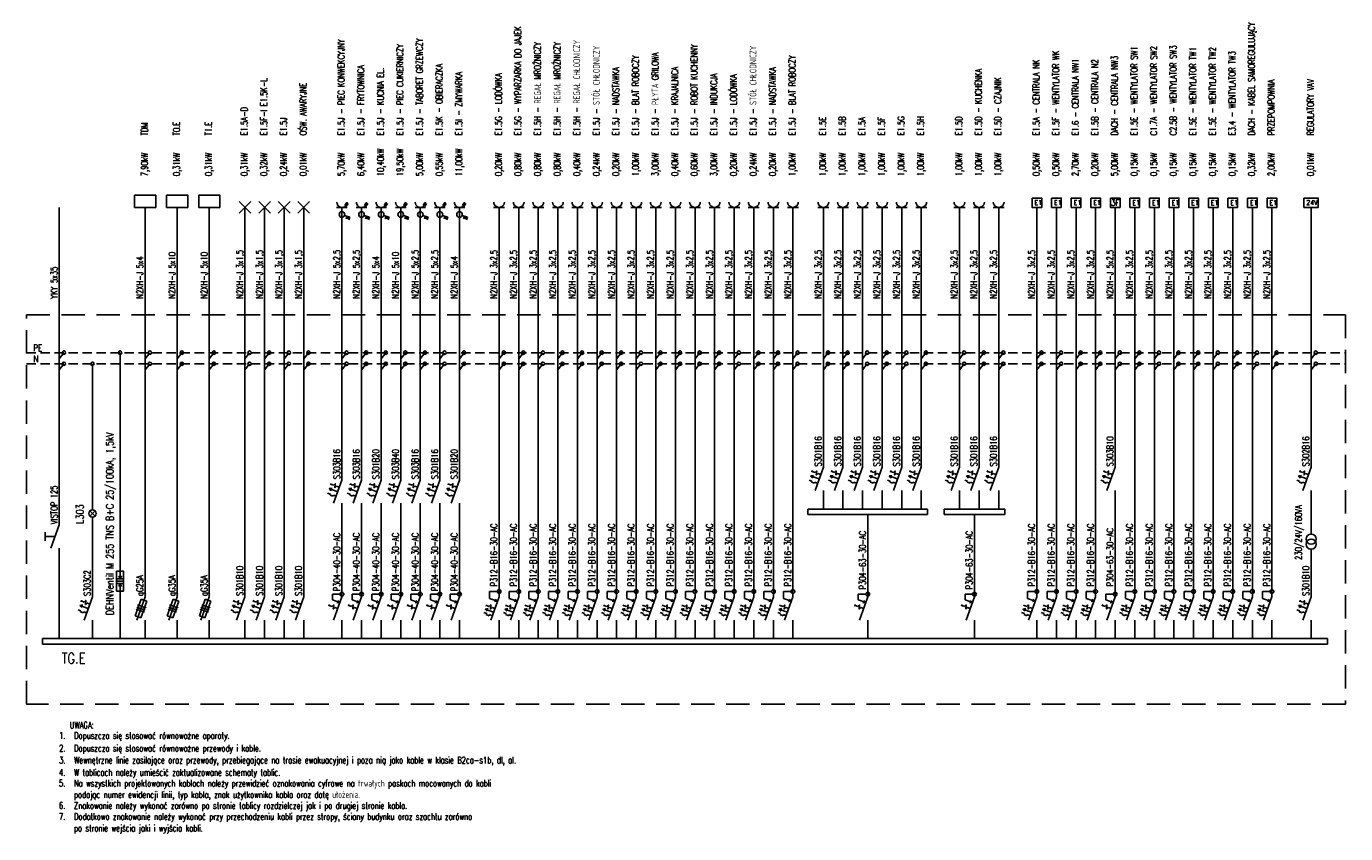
# Model space of a CAD drawing. Header units: millimetres. Extents: x 90978 to 249627, y -61724 to -25992.
# Tile 5 of 21: x 113330 to 116915, y -28521 to -26328. Entities that reach past the tile are written whole.
import ezdxf
from ezdxf.enums import TextEntityAlignment as Align

# ---------------------------------------------------------------- set-up
doc = ezdxf.new("R2010")
doc.units = ezdxf.units.MM
doc.linetypes.add('DASHED', pattern=[19.05, 12.7, -6.35])
for name, color, linetype in [('E1', 2, 'Continuous'), ('E2', 2, 'Continuous'), ('E_0', 4, 'Continuous'), ('E_LINIA', 4, 'Continuous'), ('E_OBRYS', 1, 'DASHED'), ('E_ODN', 1, 'Continuous'), ('E_OPIS', 2, 'Continuous'), ('E_OSP', 2, 'Continuous'), ('E_WYMIAR', 1, 'Continuous')]:
    doc.layers.add(name, color=color, linetype=linetype)
doc.styles.add('ELE1', font='romans.shx', dxfattribs={"width": 0.8, "height": 18})
doc.styles.add('ROMANS', font='romans.shx', dxfattribs={"width": 0.7})

# ---------------------------------------------------------------- blocks, each defined once
blk = doc.blocks.new('E_PUSZKA')
at = {"layer": 'E_LINIA', "color": 3}
blk.add_circle((0, 0), 3.87, dxfattribs=at)
blk = doc.blocks.new('*U11')
at = {"layer": 'E_OSP'}
for p, q in [((-23.2, 8.3), (0, 0)), ((-23.1, 8.3), (-15.1, 9.4)), ((-23.1, 8.3), (-17.6, 2.3)), ((-18.2, 22.3), (-19.6, 18.4)), ((-18.9, 20.3), (-11, 17.5)), ((-3.5, 14.8), (4.3, 12)), ((-27.5, -3.6), (-19.8, -6.4)), ((-20.8, -9.2), (-19.8, -6.4)), ((-20.8, -9.2), (-13, -12)), ((-13, -12), (-12, -9.2)), ((-12, -9.2), (-4.3, -12))]:
    blk.add_line(p, q, dxfattribs=at)
blk.add_lwpolyline([(-11, 17.5), (-6.7, 21.6), (-7.9, 10.7), (-3.5, 14.8)], dxfattribs=at)
blk = doc.blocks.new('E_DOWNLIGHT')
at = {"layer": 'E_OSP'}
for p, q in [((-7, 7), (7, -7)), ((-7, -7), (7, 7))]:
    blk.add_line(p, q, dxfattribs=at)
blk.add_circle((0, 0), 9.94, dxfattribs=at)
blk = doc.blocks.new('*U17')
at = {"layer": 'E_OSP'}
for p, q in [((6.2, 46.4), (-14.3, 46.4)), ((-14.3, 46.4), (-14.3, 27.6)), ((-22.5, 10.3), (-23.9, 6.4)), ((-23.2, 8.3), (-15.3, 5.5)), ((-14.3, 27.6), (7.1, 19.9)), ((-7.8, 2.8), (0, 0)), ((7.2, 19.8), (-0.8, 18.7)), ((7.2, 19.8), (1.7, 25.8)), ((-30.1, -11), (-22.4, -13.8)), ((-26.6, -1.4), (-18.5, -0.3)), ((-26.6, -1.4), (-21.1, -7.3)), ((-26.6, -1.4), (-3.5, -9.7)), ((-23.4, -16.6), (-22.4, -13.8)), ((-23.4, -16.6), (-15.7, -19.4)), ((-15.7, -19.4), (-14.6, -16.6)), ((-14.6, -16.6), (-6.9, -19.4))]:
    blk.add_line(p, q, dxfattribs=at)
blk.add_lwpolyline([(-15.3, 5.5), (-11, 9.6), (-12.2, -1.3), (-7.8, 2.8)], dxfattribs=at)
blk.add_circle((11.3, 46.4), 5.16, dxfattribs=at)
blk = doc.blocks.new('A$C1F444A4C')
at = {"layer": 'E_OSP', "color": 4}
blk.add_line((0, 0), (30.1, 0), dxfattribs=at)
at = {"layer": 'E_OSP'}
blk.add_arc((15, 14.5), 14.5, 179.6048, 0.3952, dxfattribs=at)
blk = doc.blocks.new('A$C26AA170D')
at = {"layer": 'E_OSP'}
for p, q in [((6.2, 38.8), (-14.3, 38.8)), ((-14.3, 38.8), (-14.3, 23.3)), ((-22.5, 10.3), (-23.9, 6.4)), ((-23.2, 8.3), (-15.3, 5.5)), ((-14.3, 23.3), (5.8, 16)), ((-7.8, 2.8), (0, 0)), ((5.8, 16), (-2.2, 14.9)), ((5.8, 16), (0.4, 22))]:
    blk.add_line(p, q, dxfattribs=at)
blk.add_lwpolyline([(-15.3, 5.5), (-11, 9.6), (-12.2, -1.3), (-7.8, 2.8)], dxfattribs=at)
blk.add_circle((11.3, 38.8), 5.16, dxfattribs=at)
blk = doc.blocks.new('A$C70493A78')
at = {"layer": 'E_OSP'}
for p, q in [((7.2, -2.5), (21.4, -7.4)), ((13.6, -4.7), (11.2, -11.6)), ((17.5, -6), (15.1, -12.9)), ((21.4, -7.4), (19, -14.2))]:
    blk.add_line(p, q, dxfattribs=at)
blk.add_circle((0, 0), 7.57, dxfattribs=at)
blk = doc.blocks.new('E_GN3')
at = {"layer": 'E2'}
for p, q in [((0, 14.4), (0, -14.4)), ((3.1, -14.6), (7.6, -7.3)), ((5.7, -16.2), (10.2, -8.9)), ((8.2, -18), (12.7, -10.7))]:
    blk.add_line(p, q, dxfattribs=at)
blk.add_arc((13.9, 0), 13.9, 89.6048, 270.3952, dxfattribs=at)
blk = doc.blocks.new('*U13')
at = {"layer": 'E_OSP'}
for p, q in [((-23.2, 8.3), (0, 0)), ((-23.1, 8.3), (-15.1, 9.4)), ((-23.1, 8.3), (-17.6, 2.3)), ((-18.2, 22.3), (-19.6, 18.4)), ((-18.9, 20.3), (-11, 17.5)), ((-3.5, 14.8), (4.3, 12)), ((-27.5, -3.6), (-19.8, -6.4)), ((-20.8, -9.2), (-19.8, -6.4)), ((-20.8, -9.2), (-13, -12)), ((-13, -12), (-12, -9.2)), ((-12, -9.2), (-4.3, -12))]:
    blk.add_line(p, q, dxfattribs=at)
blk.add_lwpolyline([(-11, 17.5), (-6.7, 21.6), (-7.9, 10.7), (-3.5, 14.8)], dxfattribs=at)
blk = doc.blocks.new('A$C296052A7')
at = {"layer": 'E_LINIA'}
blk.add_line((0, 0), (-22.7, -63.2), dxfattribs=at)
at = {"layer": 'E_ODN'}
blk.add_blockref('*U13', (-11.3, -31.6), dxfattribs=at)
blk = doc.blocks.new('E_WYPUST_SUFITOWY')
at = {"layer": 'E1', "color": 4}
for p, q in [((-15.9, -15.9), (15.9, 15.9)), ((-15.9, 15.9), (15.9, -15.9))]:
    blk.add_line(p, q, dxfattribs=at)
blk = doc.blocks.new('E1')
at = {"layer": 'E_OSP', "linetype": 'Continuous'}
blk.add_lwpolyline([(0, 25.4), (26.3, 25.4), (26.3, 0), (0, 0)], close=True, dxfattribs=at)
at = {"layer": 'E_OSP', "linetype": 'Continuous', "style": 'ELE1', "width": 0.8}
blk.add_text('E1', height=13.5, dxfattribs=at).set_placement((6.7, 6.5))
blk = doc.blocks.new('E3')
at = {"layer": 'E2', "linetype": 'Continuous'}
blk.add_lwpolyline([(0, 25.4), (26.3, 25.4), (26.3, 0), (0, 0)], close=True, dxfattribs=at)
at = {"layer": 'E2', "linetype": 'Continuous', "style": 'ELE1', "width": 0.8}
blk.add_text('3F', height=16.87, dxfattribs=at).set_placement((13.1, 12.7), align=Align.MIDDLE_CENTER)
blk = doc.blocks.new('A$C41CD6C38')
at = {"layer": 'E_OSP', "linetype": 'Continuous'}
blk.add_lwpolyline([(0, 25.4), (38.9, 25.4), (38.9, 0), (0, 0)], close=True, dxfattribs=at)
at = {"layer": 'E_OSP', "linetype": 'Continuous', "style": 'ELE1', "width": 0.8}
blk.add_text('24V', height=13.5, dxfattribs=at).set_placement((6.7, 6.5))

msp = doc.modelspace()

# ---------------------------------------------------------------- linework, layer by layer
at = {"layer": 'E_0', "color": 4}
msp.add_line((113419.768, -26819.703), (113419.768, -27111.339), dxfattribs=at)
at = {"layer": 'E_0', "ltscale": 10}
for p, q in [((113653.102, -27878.025), (113653.102, -26819.703)), ((113740.201, -27878.025), (113740.201, -26819.703)), ((113827.299, -27878.025), (113827.299, -26819.703)), ((113653.102, -27941.206), (113653.102, -27991.463)), ((113740.201, -27941.206), (113740.201, -27991.463)), ((113827.299, -27941.206), (113827.299, -27991.463))]:
    msp.add_line(p, q, dxfattribs=at)
at = {"layer": 'E_0'}
for p, q in [((113419.768, -27111.339), (113419.768, -27682.229)), ((113432.324, -27214.532), (113419.768, -27231.261)), ((113432.324, -27244.456), (113419.768, -27261.184)), ((113419.768, -27682.229), (113397.07, -27745.41)), ((113419.768, -27745.41), (113419.768, -27991.463))]:
    msp.add_line(p, q, dxfattribs=at)
at = {"layer": 'E_0', "ltscale": 3}
msp.add_line((113509.793, -27598.279), (113509.793, -27641.668), dxfattribs=at)
for points in [[(113681.957, -26819.703), (113624.248, -26819.703), (113624.248, -26786.543), (113681.957, -26786.543)], [(113769.055, -26819.703), (113711.347, -26819.703), (113711.347, -26786.543), (113769.055, -26786.543)], [(113856.154, -26819.703), (113798.445, -26819.703), (113798.445, -26786.543), (113856.154, -26786.543)]]:
    msp.add_lwpolyline(points, close=True, dxfattribs=at)
for centre in [(116820.837, -27721.142), (116820.837, -27734.93)]:
    msp.add_circle(centre, 13.788, dxfattribs=at)
at = {"layer": 'E_LINIA'}
for p, q in [((113924.294, -26819.703), (113924.294, -27877.797)), ((113977.519, -26819.703), (113977.519, -27877.797)), ((114030.743, -26819.703), (114030.743, -27877.797)), ((114083.968, -26819.703), (114083.968, -27877.797)), ((114187.692, -26819.703), (114187.692, -27560.563)), ((114240.917, -26819.703), (114240.917, -27560.563)), ((114294.141, -26819.703), (114294.141, -27560.563)), ((114347.366, -26819.703), (114347.366, -27560.563)), ((114400.59, -26819.703), (114400.59, -27560.563)), ((114453.815, -26819.703), (114453.815, -27560.563)), ((114507.04, -26819.703), (114507.04, -27560.563)), ((114614.677, -26819.703), (114614.677, -27877.797)), ((114667.901, -26819.703), (114667.901, -27877.797)), ((114721.126, -26819.703), (114721.126, -27877.797)), ((114774.35, -26819.703), (114774.35, -27877.797)), ((114827.575, -26819.703), (114827.575, -27877.797)), ((114880.799, -26819.703), (114880.799, -27877.797)), ((114934.024, -26819.703), (114934.024, -27877.797)), ((114987.249, -26819.703), (114987.249, -27877.797)), ((115040.473, -26819.703), (115040.473, -27877.797)), ((115093.698, -26819.703), (115093.698, -27877.797)), ((115146.922, -26819.703), (115146.922, -27877.797)), ((115200.147, -26819.703), (115200.147, -27877.797)), ((115253.371, -26819.703), (115253.371, -27877.797)), ((115306.596, -26819.703), (115306.596, -27877.797)), ((115359.821, -26819.703), (115359.821, -27877.797)), ((115413.045, -26819.703), (115413.045, -27877.797)), ((115495.672, -26819.703), (115495.672, -27525.679)), ((115548.897, -26819.703), (115548.897, -27525.679)), ((115602.121, -26819.703), (115602.121, -27525.679)), ((115655.346, -26819.703), (115655.346, -27525.679)), ((115708.571, -26819.703), (115708.571, -27525.679)), ((115761.795, -26819.703), (115761.795, -27525.679)), ((115865.519, -26819.703), (115865.519, -27525.679)), ((115918.744, -26819.703), (115918.744, -27525.679)), ((115971.968, -26819.703), (115971.968, -27525.679)), ((116075.693, -26819.703), (116075.693, -27877.797)), ((116128.917, -26819.703), (116128.917, -27877.797)), ((116182.142, -26819.703), (116182.142, -27877.797)), ((116235.366, -26819.703), (116235.366, -27877.797)), ((116288.591, -26819.703), (116288.591, -27525.679)), ((116341.816, -26819.931), (116341.816, -27878.025)), ((116395.04, -26819.703), (116395.04, -27877.797)), ((116448.265, -26819.703), (116448.265, -27877.797)), ((116501.489, -26819.703), (116501.489, -27877.797)), ((116554.714, -26819.703), (116554.714, -27877.797)), ((116607.938, -26819.703), (116607.938, -27877.797)), ((116661.163, -26819.703), (116661.163, -27877.797)), ((116714.388, -26819.703), (116714.388, -27877.797)), ((116820.837, -26819.703), (116820.837, -27525.679)), ((113584.842, -27214.532), (113584.842, -27828.972)), ((113665.658, -27214.532), (113653.102, -27231.261)), ((113752.756, -27214.532), (113740.201, -27231.261)), ((113839.855, -27214.532), (113827.299, -27231.261)), ((113936.849, -27214.532), (113924.294, -27231.261)), ((113990.074, -27214.532), (113977.519, -27231.261)), ((114043.299, -27214.532), (114030.743, -27231.261)), ((114096.523, -27214.532), (114083.968, -27231.261)), ((114200.247, -27214.532), (114187.692, -27231.261)), ((114253.472, -27214.532), (114240.917, -27231.261)), ((114306.696, -27214.532), (114294.141, -27231.261)), ((114359.921, -27214.532), (114347.366, -27231.261)), ((114413.146, -27214.532), (114400.59, -27231.261)), ((114466.37, -27214.532), (114453.815, -27231.261)), ((114519.595, -27214.532), (114507.04, -27231.261)), ((114627.232, -27214.532), (114614.677, -27231.261)), ((114680.456, -27214.532), (114667.901, -27231.261)), ((114733.681, -27214.532), (114721.126, -27231.261)), ((114786.906, -27214.532), (114774.35, -27231.261)), ((114840.13, -27214.532), (114827.575, -27231.261)), ((114893.355, -27214.532), (114880.799, -27231.261)), ((114946.579, -27214.532), (114934.024, -27231.261)), ((114999.804, -27214.532), (114987.249, -27231.261)), ((115053.028, -27214.532), (115040.473, -27231.261)), ((115106.253, -27214.532), (115093.698, -27231.261)), ((115159.478, -27214.532), (115146.922, -27231.261)), ((115212.702, -27214.532), (115200.147, -27231.261)), ((115265.927, -27214.532), (115253.371, -27231.261)), ((115319.151, -27214.532), (115306.596, -27231.261)), ((115372.376, -27214.532), (115359.821, -27231.261)), ((115425.6, -27214.532), (115413.045, -27231.261)), ((115508.227, -27214.532), (115495.672, -27231.261)), ((115561.452, -27214.532), (115548.897, -27231.261)), ((115614.677, -27214.532), (115602.121, -27231.261)), ((115667.901, -27214.532), (115655.346, -27231.261)), ((115721.126, -27214.532), (115708.571, -27231.261)), ((115774.35, -27214.532), (115761.795, -27231.261)), ((115878.075, -27214.532), (115865.519, -27231.261)), ((115931.299, -27214.532), (115918.744, -27231.261)), ((115984.524, -27214.532), (115971.968, -27231.261)), ((116088.248, -27214.532), (116075.693, -27231.261)), ((116141.473, -27214.532), (116128.917, -27231.261)), ((116194.697, -27214.532), (116182.142, -27231.261)), ((116247.922, -27214.532), (116235.366, -27231.261)), ((116301.146, -27214.532), (116288.591, -27231.261)), ((116354.371, -27214.532), (116341.816, -27231.261)), ((116407.595, -27214.532), (116395.04, -27231.261)), ((116460.82, -27214.532), (116448.265, -27231.261)), ((116514.045, -27214.532), (116501.489, -27231.261)), ((116567.269, -27214.532), (116554.714, -27231.261)), ((116620.494, -27214.532), (116607.938, -27231.261)), ((116673.718, -27214.532), (116661.163, -27231.261)), ((116726.943, -27214.532), (116714.388, -27231.261)), ((116833.392, -27214.532), (116820.837, -27231.261)), ((113509.793, -27598.279), (113509.793, -27244.456)), ((113665.658, -27244.456), (113653.102, -27261.184)), ((113752.756, -27244.456), (113740.201, -27261.184)), ((113839.855, -27244.456), (113827.299, -27261.184)), ((113936.849, -27244.456), (113924.294, -27261.184)), ((113990.074, -27244.456), (113977.519, -27261.184)), ((114043.299, -27244.456), (114030.743, -27261.184)), ((114096.523, -27244.456), (114083.968, -27261.184)), ((114200.247, -27244.456), (114187.692, -27261.184)), ((114253.472, -27244.456), (114240.917, -27261.184)), ((114306.696, -27244.456), (114294.141, -27261.184)), ((114359.921, -27244.456), (114347.366, -27261.184)), ((114413.146, -27244.456), (114400.59, -27261.184)), ((114466.37, -27244.456), (114453.815, -27261.184)), ((114519.595, -27244.456), (114507.04, -27261.184)), ((114627.232, -27244.456), (114614.677, -27261.184)), ((114680.456, -27244.456), (114667.901, -27261.184)), ((114733.681, -27244.456), (114721.126, -27261.184)), ((114786.906, -27244.456), (114774.35, -27261.184)), ((114840.13, -27244.456), (114827.575, -27261.184)), ((114893.355, -27244.456), (114880.799, -27261.184)), ((114946.579, -27244.456), (114934.024, -27261.184)), ((114999.804, -27244.456), (114987.249, -27261.184)), ((115053.028, -27244.456), (115040.473, -27261.184)), ((115106.253, -27244.456), (115093.698, -27261.184)), ((115159.478, -27244.456), (115146.922, -27261.184)), ((115212.702, -27244.456), (115200.147, -27261.184)), ((115265.927, -27244.456), (115253.371, -27261.184)), ((115319.151, -27244.456), (115306.596, -27261.184)), ((115372.376, -27244.456), (115359.821, -27261.184)), ((115425.6, -27244.456), (115413.045, -27261.184)), ((115508.227, -27244.456), (115495.672, -27261.184)), ((115561.452, -27244.456), (115548.897, -27261.184)), ((115614.677, -27244.456), (115602.121, -27261.184)), ((115667.901, -27244.456), (115655.346, -27261.184)), ((115721.126, -27244.456), (115708.571, -27261.184)), ((115774.35, -27244.456), (115761.795, -27261.184)), ((115878.075, -27244.456), (115865.519, -27261.184)), ((115931.299, -27244.456), (115918.744, -27261.184)), ((115984.524, -27244.456), (115971.968, -27261.184)), ((116088.248, -27244.456), (116075.693, -27261.184)), ((116141.473, -27244.456), (116128.917, -27261.184)), ((116194.697, -27244.456), (116182.142, -27261.184)), ((116247.922, -27244.456), (116235.366, -27261.184)), ((116301.146, -27244.456), (116288.591, -27261.184)), ((116354.371, -27244.456), (116341.816, -27261.184)), ((116407.595, -27244.456), (116395.04, -27261.184)), ((116460.82, -27244.456), (116448.265, -27261.184)), ((116514.045, -27244.456), (116501.489, -27261.184)), ((116567.269, -27244.456), (116554.714, -27261.184)), ((116620.494, -27244.456), (116607.938, -27261.184)), ((116673.718, -27244.456), (116661.163, -27261.184)), ((116726.943, -27244.456), (116714.388, -27261.184)), ((116833.392, -27244.456), (116820.837, -27261.184)), ((115495.672, -27525.679), (115472.974, -27588.859)), ((115548.897, -27525.679), (115526.198, -27588.859)), ((115602.121, -27525.679), (115579.423, -27588.859)), ((115655.346, -27525.679), (115632.647, -27588.859)), ((115708.571, -27525.679), (115685.872, -27588.859)), ((115761.795, -27525.679), (115739.096, -27588.859)), ((115865.519, -27525.679), (115842.821, -27588.859)), ((115918.744, -27525.679), (115896.045, -27588.859)), ((115971.968, -27525.679), (115949.27, -27588.859)), ((116288.591, -27525.679), (116265.892, -27588.859)), ((116820.837, -27525.679), (116798.138, -27588.859)), ((114187.692, -27560.563), (114164.993, -27623.744)), ((114240.917, -27560.563), (114218.218, -27623.744)), ((114294.141, -27560.563), (114271.443, -27623.744)), ((114347.366, -27560.563), (114324.667, -27623.744)), ((114400.59, -27560.563), (114377.892, -27623.744)), ((114453.815, -27560.563), (114431.116, -27623.744)), ((114507.04, -27560.563), (114484.341, -27623.744)), ((115495.672, -27588.859), (115495.672, -27639.344)), ((115548.897, -27588.859), (115548.897, -27639.344)), ((115602.121, -27588.859), (115602.121, -27639.344)), ((115655.346, -27588.859), (115655.346, -27639.344)), ((115708.571, -27588.859), (115708.571, -27639.344)), ((115761.795, -27588.859), (115761.795, -27639.344)), ((115865.519, -27588.859), (115865.519, -27639.344)), ((115918.744, -27588.859), (115918.744, -27639.344)), ((115971.968, -27588.859), (115971.968, -27639.344)), ((116288.591, -27588.859), (116288.591, -27877.797)), ((116820.837, -27588.859), (116820.837, -27707.355)), ((114187.692, -27623.744), (114187.692, -27877.797)), ((114240.917, -27623.744), (114240.917, -27877.797)), ((114294.141, -27623.744), (114294.141, -27877.797)), ((114347.366, -27623.744), (114347.366, -27877.797)), ((114400.59, -27623.744), (114400.59, -27877.797)), ((114453.815, -27623.744), (114453.815, -27877.797)), ((114507.04, -27623.744), (114507.04, -27877.797)), ((113509.793, -27661.542), (113509.793, -27877.797)), ((115616.265, -27654.064), (115616.265, -27877.797)), ((115906.275, -27654.064), (115906.275, -27877.797)), ((116820.837, -27748.718), (116820.837, -27877.797)), ((113584.842, -27841.309), (113584.842, -27991.463)), ((113509.793, -27877.797), (113487.094, -27940.978)), ((113653.102, -27878.025), (113630.404, -27941.206)), ((113740.201, -27878.025), (113717.502, -27941.206)), ((113827.299, -27878.025), (113804.601, -27941.206)), ((114187.692, -27877.797), (114164.993, -27940.978)), ((114240.917, -27877.797), (114218.218, -27940.978)), ((114294.141, -27877.797), (114271.443, -27940.978)), ((114347.366, -27877.797), (114324.667, -27940.978)), ((114400.59, -27877.797), (114377.892, -27940.978)), ((114453.815, -27877.797), (114431.116, -27940.978)), ((114507.04, -27877.797), (114484.341, -27940.978)), ((114614.677, -27878.025), (114591.978, -27941.206)), ((114667.901, -27878.025), (114645.202, -27941.206)), ((114721.126, -27878.025), (114698.427, -27941.206)), ((114774.35, -27878.025), (114751.652, -27941.206)), ((114827.575, -27878.025), (114804.876, -27941.206)), ((114880.799, -27878.025), (114858.101, -27941.206)), ((114934.024, -27878.025), (114911.325, -27941.206)), ((114987.249, -27878.025), (114964.55, -27941.206)), ((115040.473, -27878.025), (115017.775, -27941.206)), ((115093.698, -27878.025), (115070.999, -27941.206)), ((115146.922, -27878.025), (115124.224, -27941.206)), ((115200.147, -27878.025), (115177.448, -27941.206)), ((115253.371, -27878.025), (115230.673, -27941.206)), ((115306.596, -27878.025), (115283.897, -27941.206)), ((115359.821, -27878.025), (115337.122, -27941.206)), ((115413.045, -27878.025), (115390.347, -27941.206)), ((115616.265, -27877.797), (115593.567, -27940.978)), ((115906.275, -27877.797), (115883.577, -27940.978)), ((116075.693, -27878.025), (116052.994, -27941.206)), ((116128.917, -27878.025), (116106.219, -27941.206)), ((116182.142, -27878.025), (116159.443, -27941.206)), ((116235.366, -27878.025), (116212.668, -27941.206)), ((116288.591, -27878.025), (116265.892, -27941.206)), ((116341.816, -27878.025), (116319.117, -27941.206)), ((116395.04, -27878.025), (116372.341, -27941.206)), ((116448.265, -27878.025), (116425.566, -27941.206)), ((116501.489, -27878.025), (116478.791, -27941.206)), ((116554.714, -27878.025), (116532.015, -27941.206)), ((116607.938, -27878.025), (116585.24, -27941.206)), ((116661.163, -27878.025), (116638.464, -27941.206)), ((116714.388, -27878.025), (116691.689, -27941.206)), ((113509.793, -27940.978), (113509.793, -27991.463)), ((113924.294, -27941.206), (113924.294, -27991.463)), ((113977.519, -27941.206), (113977.519, -27991.463)), ((114030.743, -27941.206), (114030.743, -27991.463)), ((114083.968, -27941.206), (114083.968, -27991.463)), ((114187.692, -27940.978), (114187.692, -27991.463)), ((114240.917, -27940.978), (114240.917, -27991.463)), ((114294.141, -27940.978), (114294.141, -27991.463)), ((114347.366, -27940.978), (114347.366, -27991.463)), ((114400.59, -27940.978), (114400.59, -27991.463)), ((114453.815, -27940.978), (114453.815, -27991.463)), ((114507.04, -27940.978), (114507.04, -27991.463)), ((114614.677, -27941.206), (114614.677, -27991.463)), ((114667.901, -27941.206), (114667.901, -27991.463)), ((114721.126, -27941.206), (114721.126, -27991.463)), ((114774.35, -27941.206), (114774.35, -27991.463)), ((114827.575, -27941.206), (114827.575, -27991.463)), ((114880.799, -27941.206), (114880.799, -27991.463)), ((114934.024, -27941.206), (114934.024, -27991.463)), ((114987.249, -27941.206), (114987.249, -27991.463)), ((115040.473, -27941.206), (115040.473, -27991.463)), ((115093.698, -27941.206), (115093.698, -27991.463)), ((115146.922, -27941.206), (115146.922, -27991.463)), ((115200.147, -27941.206), (115200.147, -27991.463)), ((115253.371, -27941.206), (115253.371, -27991.463)), ((115306.596, -27941.206), (115306.596, -27991.463)), ((115359.821, -27941.206), (115359.821, -27991.463)), ((115413.045, -27941.206), (115413.045, -27991.463)), ((115616.265, -27940.978), (115616.265, -27991.463)), ((115906.275, -27940.978), (115906.275, -27991.463)), ((116075.693, -27941.206), (116075.693, -27991.463)), ((116128.917, -27941.206), (116128.917, -27991.463)), ((116182.142, -27941.206), (116182.142, -27991.463)), ((116235.366, -27941.206), (116235.366, -27991.463)), ((116288.591, -27941.206), (116288.591, -27991.463)), ((116341.816, -27941.206), (116341.816, -27991.463)), ((116395.04, -27941.206), (116395.04, -27991.463)), ((116448.265, -27941.206), (116448.265, -27991.463)), ((116501.489, -27941.206), (116501.489, -27991.463)), ((116554.714, -27941.206), (116554.714, -27991.463)), ((116607.938, -27941.206), (116607.938, -27991.463)), ((116661.163, -27941.206), (116661.163, -27991.463)), ((116714.388, -27941.206), (116714.388, -27991.463)), ((116820.837, -27941.206), (116820.837, -27991.463))]:
    msp.add_line(p, q, dxfattribs=at)
at = {"layer": 'E_LINIA', "color": 2, "linetype": 'DASHED', "ltscale": 2}
for p, q in [((113330.344, -27214.532), (116914.55, -27214.532)), ((113330.344, -27244.456), (116914.55, -27244.456))]:
    msp.add_line(p, q, dxfattribs=at)
at = {"layer": 'E_OBRYS', "ltscale": 5}
msp.add_lwpolyline([(113330.344, -27111.339), (116914.55, -27111.339), (116914.55, -28169.455), (113330.344, -28169.455)], close=True, dxfattribs=at)
at = {"layer": 'E_OSP'}
for p, q in [((115453.775, -27639.344), (115778.755, -27639.344)), ((115453.775, -27639.344), (115453.775, -27654.064)), ((115453.775, -27654.064), (115778.755, -27654.064)), ((115778.755, -27639.344), (115778.755, -27654.064)), ((115823.622, -27639.344), (115988.928, -27639.344)), ((115823.622, -27639.344), (115823.622, -27654.064)), ((115823.622, -27654.064), (115988.928, -27654.064)), ((115988.928, -27639.344), (115988.928, -27654.064)), ((113381.094, -27725.611), (113381.094, -27702.028)), ((113575.567, -27828.972), (113594.117, -27828.972)), ((113575.567, -27835.141), (113594.117, -27835.141)), ((113575.567, -27841.309), (113594.117, -27841.309)), ((113581.271, -27820.509), (113584.842, -27828.972)), ((113581.271, -27849.772), (113584.842, -27841.309)), ((113588.413, -27820.509), (113584.842, -27828.972)), ((113588.413, -27849.772), (113584.842, -27841.309)), ((113626.074, -27929.298), (113642.184, -27884.455)), ((113657.432, -27889.933), (113642.184, -27884.455)), ((113713.173, -27929.298), (113729.283, -27884.455)), ((113744.531, -27889.933), (113729.283, -27884.455)), ((113800.271, -27929.298), (113816.381, -27884.455)), ((113831.629, -27889.933), (113816.381, -27884.455)), ((113641.322, -27934.776), (113657.432, -27889.933)), ((113728.42, -27934.776), (113744.531, -27889.933)), ((113815.519, -27934.776), (113831.629, -27889.933)), ((113641.322, -27934.776), (113626.074, -27929.298)), ((113728.42, -27934.776), (113713.173, -27929.298)), ((113815.519, -27934.776), (113800.271, -27929.298)), ((113373.875, -27991.463), (116865.056, -27991.463)), ((113373.875, -27991.463), (113373.875, -28006.182)), ((116865.056, -27991.463), (116865.056, -28006.182)), ((113373.875, -28006.182), (116865.056, -28006.182))]:
    msp.add_line(p, q, dxfattribs=at)
at = {"layer": 'E_OSP', "ltscale": 2}
msp.add_line((113408.419, -27713.82), (113381.094, -27713.82), dxfattribs=at)
at = {"layer": 'E_OSP'}
msp.add_lwpolyline([(113575.567, -27808.175), (113575.567, -27862.106), (113594.117, -27862.106), (113594.117, -27808.175)], close=True, dxfattribs=at)
at = {"layer": 'E_WYMIAR'}
for p, q in [((113651.044, -27919.695), (113628.172, -27911.478)), ((113653.189, -27913.724), (113630.317, -27905.507)), ((113655.334, -27907.753), (113632.462, -27899.536)), ((113738.142, -27919.695), (113715.271, -27911.478)), ((113740.287, -27913.724), (113717.416, -27905.507)), ((113742.433, -27907.753), (113719.561, -27899.536)), ((113825.241, -27919.695), (113802.369, -27911.478)), ((113827.386, -27913.724), (113804.514, -27905.507)), ((113829.531, -27907.753), (113806.66, -27899.536))]:
    msp.add_line(p, q, dxfattribs=at)

# ---------------------------------------------------------------- block references
at = {"layer": 'E_0', "ltscale": 3}
for name, p in [('E_WYPUST_SUFITOWY', (113924.294, -26819.703)), ('E_WYPUST_SUFITOWY', (113977.519, -26819.703)), ('E_WYPUST_SUFITOWY', (114030.743, -26819.703)), ('E_WYPUST_SUFITOWY', (114083.968, -26819.703)), ('E1', (116062.558, -26819.703)), ('E1', (116115.783, -26819.703)), ('E1', (116169.007, -26819.703)), ('E1', (116222.232, -26819.703)), ('E3', (116275.457, -26819.703)), ('E1', (116328.681, -26819.931)), ('E1', (116381.906, -26819.931)), ('E1', (116435.13, -26819.931)), ('E1', (116488.355, -26819.931)), ('E1', (116541.579, -26819.931)), ('E1', (116594.804, -26819.931)), ('E1', (116648.029, -26819.931)), ('E1', (116701.253, -26819.931)), ('A$C41CD6C38', (116801.388, -26819.703)), ('A$C70493A78', (114187.692, -26839.126)), ('A$C70493A78', (114240.917, -26839.126)), ('A$C70493A78', (114294.141, -26839.126)), ('A$C70493A78', (114347.366, -26839.126)), ('A$C70493A78', (114400.59, -26839.126)), ('A$C70493A78', (114453.815, -26839.126)), ('A$C70493A78', (114507.04, -26839.126)), ('*U17', (114603.327, -27909.616)), ('*U17', (114656.552, -27909.616)), ('*U17', (114709.776, -27909.616)), ('*U17', (114763.001, -27909.616)), ('*U17', (114816.226, -27909.616)), ('*U17', (114869.45, -27909.616)), ('*U17', (114922.675, -27909.616)), ('*U17', (114975.899, -27909.616)), ('*U17', (115029.124, -27909.616)), ('*U17', (115082.348, -27909.616)), ('*U17', (115135.573, -27909.616)), ('*U17', (115188.798, -27909.616)), ('*U17', (115242.022, -27909.616)), ('*U17', (115295.247, -27909.616)), ('*U17', (115348.471, -27909.616)), ('*U17', (115401.696, -27909.616)), ('*U17', (116064.343, -27909.616)), ('*U17', (116117.568, -27909.616)), ('*U17', (116170.793, -27909.616)), ('*U17', (116224.017, -27909.616)), ('*U17', (116330.466, -27909.616)), ('*U17', (116383.691, -27909.616)), ('*U17', (116436.915, -27909.616)), ('*U17', (116490.14, -27909.616)), ('*U17', (116543.365, -27909.616)), ('*U17', (116596.589, -27909.616)), ('*U17', (116649.814, -27909.616)), ('*U17', (116703.038, -27909.616))]:
    msp.add_blockref(name, p, dxfattribs=at)
at = {"layer": 'E_0', "ltscale": 3, "rotation": 90}
for p in [(114187.692, -26819.703), (114240.917, -26819.703), (114294.141, -26819.703), (114347.366, -26819.703), (114400.59, -26819.703), (114453.815, -26819.703), (114507.04, -26819.703)]:
    msp.add_blockref('E_GN3', p, dxfattribs=at)
at = {"layer": 'E_0', "xscale": 1.200000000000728, "yscale": 1.200000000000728, "zscale": 1.200000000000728}
msp.add_blockref('E_PUSZKA', (113584.842, -27214.532), dxfattribs=at)
at = {"layer": 'E_0', "rotation": 90}
msp.add_blockref('E_DOWNLIGHT', (113509.793, -27651.605), dxfattribs=at)
at = {"layer": 'E_LINIA'}
for p in [(114599.636, -26819.703), (114652.861, -26819.703), (114706.085, -26819.703), (114759.31, -26819.703), (114812.534, -26819.703), (114865.759, -26819.703), (114918.984, -26819.703), (114972.208, -26819.703), (115025.433, -26819.703), (115078.657, -26819.703), (115131.882, -26819.703), (115185.106, -26819.703), (115238.331, -26819.703), (115291.556, -26819.703), (115344.78, -26819.703), (115398.005, -26819.703), (115480.632, -26819.703), (115533.856, -26819.703), (115587.081, -26819.703), (115640.305, -26819.703), (115693.53, -26819.703), (115746.755, -26819.703), (115850.479, -26819.703), (115903.703, -26819.703), (115956.928, -26819.703)]:
    msp.add_blockref('A$C1F444A4C', p, dxfattribs=at)
at = {"layer": 'E_LINIA', "xscale": 1.200000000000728, "yscale": 1.200000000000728, "zscale": 1.200000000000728}
for p in [(113432.324, -27214.532), (113432.324, -27244.456), (113509.793, -27244.456), (113509.793, -27244.456), (113665.658, -27214.532), (113665.658, -27244.456), (113752.756, -27214.532), (113752.756, -27244.456), (113839.855, -27214.532), (113839.855, -27244.456), (113936.849, -27214.532), (113936.849, -27244.456), (113990.074, -27214.532), (113990.074, -27244.456), (114043.299, -27214.532), (114043.299, -27244.456), (114096.523, -27214.532), (114096.523, -27244.456), (114200.247, -27214.532), (114200.247, -27244.456), (114253.472, -27214.532), (114253.472, -27244.456), (114306.696, -27214.532), (114306.696, -27244.456), (114359.921, -27214.532), (114359.921, -27244.456), (114413.146, -27214.532), (114413.146, -27244.456), (114466.37, -27214.532), (114466.37, -27244.456), (114519.595, -27214.532), (114519.595, -27244.456), (114627.232, -27214.532), (114627.232, -27244.456), (114680.456, -27214.532), (114680.456, -27244.456), (114733.681, -27214.532), (114733.681, -27244.456), (114786.906, -27214.532), (114786.906, -27244.456), (114840.13, -27214.532), (114840.13, -27244.456), (114893.355, -27214.532), (114893.355, -27244.456), (114946.579, -27214.532), (114946.579, -27244.456), (114999.804, -27214.532), (114999.804, -27244.456), (115053.028, -27214.532), (115053.028, -27244.456), (115106.253, -27214.532), (115106.253, -27244.456), (115159.478, -27214.532), (115159.478, -27244.456), (115212.702, -27214.532), (115212.702, -27244.456), (115265.927, -27214.532), (115265.927, -27244.456), (115319.151, -27214.532), (115319.151, -27244.456), (115372.376, -27214.532), (115372.376, -27244.456), (115425.6, -27214.532), (115425.6, -27244.456), (115508.227, -27214.532), (115508.227, -27244.456), (115561.452, -27214.532), (115561.452, -27244.456), (115614.677, -27214.532), (115614.677, -27244.456), (115667.901, -27214.532), (115667.901, -27244.456), (115721.126, -27214.532), (115721.126, -27244.456), (115774.35, -27214.532), (115774.35, -27244.456), (115878.075, -27214.532), (115878.075, -27244.456), (115931.299, -27214.532), (115931.299, -27244.456), (115984.524, -27214.532), (115984.524, -27244.456), (116088.248, -27214.532), (116088.248, -27244.456), (116141.473, -27214.532), (116141.473, -27244.456), (116194.697, -27214.532), (116194.697, -27244.456), (116247.922, -27214.532), (116247.922, -27244.456), (116301.146, -27214.532), (116301.146, -27244.456), (116354.371, -27214.532), (116354.371, -27244.456), (116407.595, -27214.532), (116407.595, -27244.456), (116460.82, -27214.532), (116460.82, -27244.456), (116514.045, -27214.532), (116514.045, -27244.456), (116567.269, -27214.532), (116567.269, -27244.456), (116620.494, -27214.532), (116620.494, -27244.456), (116673.718, -27214.532), (116673.718, -27244.456), (116726.943, -27214.532), (116726.943, -27244.456), (116833.392, -27214.532), (116833.392, -27244.456)]:
    msp.add_blockref('E_PUSZKA', p, dxfattribs=at)
at = {"layer": 'E_ODN'}
for name, p in [('*U11', (115484.323, -27557.269)), ('*U11', (115537.547, -27557.269)), ('*U11', (115590.772, -27557.269)), ('*U11', (115643.997, -27557.269)), ('*U11', (115697.221, -27557.269)), ('*U11', (115750.446, -27557.269)), ('*U11', (115854.17, -27557.269)), ('*U11', (115907.395, -27557.269)), ('*U11', (115960.619, -27557.269)), ('*U11', (116277.242, -27557.269)), ('*U11', (116809.487, -27557.269)), ('*U11', (114176.343, -27592.154)), ('*U11', (114229.567, -27592.154)), ('*U11', (114282.792, -27592.154)), ('*U11', (114336.016, -27592.154)), ('*U11', (114389.241, -27592.154)), ('*U11', (114442.466, -27592.154)), ('*U11', (114495.69, -27592.154)), ('A$C296052A7', (113924.294, -27878.025)), ('A$C296052A7', (113977.519, -27878.025)), ('A$C296052A7', (114030.743, -27878.025)), ('A$C296052A7', (114083.968, -27878.025)), ('A$C26AA170D', (114176.343, -27909.388)), ('A$C26AA170D', (114229.567, -27909.388)), ('A$C26AA170D', (114282.792, -27909.388)), ('A$C26AA170D', (114336.016, -27909.388)), ('A$C26AA170D', (114389.241, -27909.388)), ('A$C26AA170D', (114442.466, -27909.388)), ('A$C26AA170D', (114495.69, -27909.388)), ('A$C26AA170D', (115604.916, -27909.388)), ('A$C26AA170D', (115894.926, -27909.388)), ('A$C26AA170D', (116277.242, -27909.388)), ('A$C296052A7', (116820.837, -27878.025)), ('*U11', (113498.443, -27909.388))]:
    msp.add_blockref(name, p, dxfattribs=at)

# ---------------------------------------------------------------- texts
at = {"layer": 'E_OPIS', "style": 'ROMANS'}
for s, height, width, p in [('DACH - KABEL SAMOREGULUJĄCY', 18, 0.75, (116668.196, -26624.165)), ('E1.5G - WYPARZARKA DO JAJEK', 18, 0.75, (114674.934, -26624.165)), ('E1.5H - REGAŁ CHŁODNICZY', 18, 0.75, (114834.608, -26624.165)), ('E1.5J - PIEC KONWEKCYJNY', 18, 0.75, (114194.725, -26624.165)), ('E1.5J - PIEC CUKIERNICZY', 18, 0.75, (114354.399, -26624.165)), ('E1.5J - TABORET GRZEWCZY', 18, 0.75, (114407.623, -26624.165)), ('E1.5H - REGAŁ MROŹNICZY', 18, 0.75, (114728.159, -26624.165)), ('E1.5H - REGAŁ MROŹNICZY', 18, 0.75, (114781.383, -26624.165)), ('E1.5J - STÓŁ CHŁODNICZY', 18, 0.75, (114887.833, -26624.165)), ('E1.5J - ROBOT KUCHENNY', 18, 0.75, (115153.955, -26624.165)), ('E1.5J - STÓŁ CHŁODNICZY', 18, 0.75, (115313.629, -26624.165)), ('E1.5F - WENTYLATOR WK', 18, 0.75, (116135.95, -26624.165)), ('E1.5E - WENTYLATOR SW1', 18, 0.75, (116348.849, -26624.165)), ('C1.7A - WENTYLATOR SW2', 18, 0.75, (116402.073, -26624.165)), ('C2.5B - WENTYLATOR SW3', 18, 0.75, (116455.298, -26624.165)), ('E1.5E - WENTYLATOR TW1', 18, 0.75, (116508.522, -26624.165)), ('E1.5E - WENTYLATOR TW2', 18, 0.75, (116561.747, -26624.165)), ('E3.4 - WENTYLATOR TW3', 18, 0.75, (116614.972, -26624.165)), ('E1.5J - FRYTOWNICA', 18, 0.75, (114247.95, -26624.165)), ('E1.5K - OBIERACZKA', 18, 0.75, (114460.848, -26624.165)), ('E1.5J - BLAT ROBOCZY', 18, 0.75, (114994.282, -26624.165)), ('E1.5J - PŁYTA GRILOWA', 18, 0.75, (115047.506, -26624.165)), ('E1.5J - BLAT ROBOCZY', 18, 0.75, (115420.078, -26624.165)), ('E1.5A - CENTRALA NK', 18, 0.75, (116082.726, -26624.165)), ('E1.6 - CENTRALA NW1', 18, 0.75, (116189.175, -26624.165)), ('E1.5B - CENTRALA N2', 18, 0.75, (116242.4, -26624.165)), ('DACH - CENTRALA NW3', 18, 0.75, (116295.624, -26624.165)), ('OŚW. AWARYJNE', 18, 0.75, (114091.001, -26624.164)), ('E1.5J - KUCNIA EL.', 18, 0.75, (114301.174, -26624.165)), ('E1.5I - ZMYWARKA', 18, 0.75, (114514.073, -26624.165)), ('E1.5G - LODÓWKA', 18, 0.75, (114621.71, -26624.165)), ('E1.5J - NADSTAWKA', 18, 0.75, (114941.057, -26624.165)), ('E1.5J - KRAJALNICA', 18, 0.75, (115100.731, -26624.165)), ('E1.5J - INDUKCJA', 18, 0.75, (115207.18, -26624.165)), ('E1.5J - LODÓWKA', 18, 0.75, (115260.405, -26624.165)), ('E1.5J - NADSTAWKA', 18, 0.75, (115366.854, -26624.165)), ('E1.5D - KUCHENKA', 18, 0.75, (115925.777, -26624.165)), ('E1.5D - CZAJNIK', 18, 0.75, (115979.002, -26624.165)), ('PRZEPOMPOWNIA', 18, 0.75, (116721.421, -26624.165)), ('REGULATORY VAV', 18, 0.75, (116827.87, -26624.165)), ('E1.5F-I E1.5K-L', 18, 0.75, (113984.552, -26624.164)), ('E1.5A-D', 18, 0.75, (113931.327, -26624.164)), ('TDM', 18, 0.75, (113660.136, -26624.164)), ('T0.E', 18, 0.75, (113747.234, -26624.164)), ('T1.E', 18, 0.75, (113834.333, -26624.164)), ('E1.5J', 18, 0.75, (114037.776, -26624.164)), ('E1.5E', 18, 0.75, (115502.705, -26624.165)), ('E1.5B', 18, 0.75, (115555.93, -26624.165)), ('E1.5A', 18, 0.75, (115609.154, -26624.165)), ('E1.5F', 18, 0.75, (115662.379, -26624.165)), ('E1.5G', 18, 0.75, (115715.604, -26624.165)), ('E1.5H', 18, 0.75, (115768.828, -26624.165)), ('E1.5D', 18, 0.75, (115872.552, -26624.165)), ('10,40kW', 18, 0.75, (114301.174, -26734.908)), ('19,50kW', 18, 0.75, (114354.399, -26734.908)), ('11,00kW', 18, 0.75, (114514.073, -26734.908)), ('7,90kW', 18, 0.75, (113660.136, -26734.908)), ('0,31kW', 18, 0.75, (113747.234, -26734.908)), ('0,31kW', 18, 0.75, (113834.333, -26734.908)), ('0,31kW', 18, 0.75, (113931.327, -26734.908)), ('0,32kW', 18, 0.75, (113984.552, -26734.908)), ('0,24kW', 18, 0.75, (114037.776, -26734.908)), ('0,01kW', 18, 0.75, (114091.001, -26734.908)), ('5,70kW', 18, 0.75, (114194.725, -26734.908)), ('6,40kW', 18, 0.75, (114247.95, -26734.908)), ('5,00kW', 18, 0.75, (114407.623, -26734.908)), ('0,55kW', 18, 0.75, (114460.848, -26734.908)), ('0,20kW', 18, 0.75, (114621.71, -26734.908)), ('0,80kW', 18, 0.75, (114674.934, -26734.908)), ('0,80kW', 18, 0.75, (114728.159, -26734.908)), ('0,80kW', 18, 0.75, (114781.383, -26734.908)), ('0,40kW', 18, 0.75, (114834.608, -26734.908)), ('0,24kW', 18, 0.75, (114887.833, -26734.908)), ('0,20kW', 18, 0.75, (114941.057, -26734.908)), ('1,00kW', 18, 0.75, (114994.282, -26734.908)), ('3,00kW', 18, 0.75, (115047.506, -26734.908)), ('0,40kW', 18, 0.75, (115100.731, -26734.908)), ('0,60kW', 18, 0.75, (115153.955, -26734.908)), ('3,00kW', 18, 0.75, (115207.18, -26734.908)), ('0,20kW', 18, 0.75, (115260.405, -26734.908)), ('0,24kW', 18, 0.75, (115313.629, -26734.908)), ('0,20kW', 18, 0.75, (115366.854, -26734.908)), ('1,00kW', 18, 0.75, (115420.078, -26734.908)), ('1,00kW', 18, 0.75, (115502.705, -26734.908)), ('1,00kW', 18, 0.75, (115555.93, -26734.908)), ('1,00kW', 18, 0.75, (115609.154, -26734.908)), ('1,00kW', 18, 0.75, (115662.379, -26734.908)), ('1,00kW', 18, 0.75, (115715.604, -26734.908)), ('1,00kW', 18, 0.75, (115768.828, -26734.908)), ('1,00kW', 18, 0.75, (115872.552, -26734.908)), ('1,00kW', 18, 0.75, (115925.777, -26734.908)), ('1,00kW', 18, 0.75, (115979.002, -26734.908)), ('0,50kW', 18, 0.75, (116082.726, -26734.908)), ('0,50kW', 18, 0.75, (116135.95, -26734.908)), ('2,70kW', 18, 0.75, (116189.175, -26734.908)), ('0,20kW', 18, 0.75, (116242.4, -26734.908)), ('5,00kW', 18, 0.75, (116295.624, -26734.908)), ('0,15kW', 18, 0.75, (116348.849, -26734.908)), ('0,15kW', 18, 0.75, (116402.073, -26734.908)), ('0,15kW', 18, 0.75, (116455.298, -26734.908)), ('0,15kW', 18, 0.75, (116508.522, -26734.908)), ('0,15kW', 18, 0.75, (116561.747, -26734.908)), ('0,15kW', 18, 0.75, (116614.972, -26734.908)), ('0,32kW', 18, 0.75, (116668.196, -26734.908)), ('2,00kW', 18, 0.75, (116721.421, -26734.908)), ('0,01kW', 18, 0.75, (116827.87, -26734.908)), ('N2XH-J 5x4', 18, 0.75, (113647.92, -27067.55)), ('N2XH-J 5x10', 18, 0.75, (113735.019, -27067.55)), ('N2XH-J 5x10', 18, 0.75, (113822.117, -27067.55)), ('N2XH-J 3x1,5', 18, 0.75, (113919.112, -27067.55)), ('N2XH-J 3x1,5', 18, 0.75, (113972.337, -27067.55)), ('N2XH-J 3x1,5', 18, 0.75, (114025.561, -27067.55)), ('N2XH-J 3x1,5', 18, 0.75, (114078.786, -27067.55)), ('N2XH-J 5x2,5', 18, 0.75, (114182.51, -27067.322)), ('N2XH-J 5x2,5', 18, 0.75, (114235.735, -27067.322)), ('N2XH-J 5x4', 18, 0.75, (114288.959, -27067.322)), ('N2XH-J 5x10', 18, 0.75, (114342.184, -27067.322)), ('N2XH-J 5x2,5', 18, 0.75, (114395.408, -27067.322)), ('N2XH-J 5x2,5', 18, 0.75, (114448.633, -27067.322)), ('N2XH-J 5x4', 18, 0.75, (114501.858, -27067.322)), ('N2XH-J 3x2,5', 18, 0.75, (114609.495, -27067.55)), ('N2XH-J 3x2,5', 18, 0.75, (114662.719, -27067.55)), ('N2XH-J 3x2,5', 18, 0.75, (114715.944, -27067.55)), ('N2XH-J 3x2,5', 18, 0.75, (114769.168, -27067.55)), ('N2XH-J 3x2,5', 18, 0.75, (114822.393, -27067.55)), ('N2XH-J 3x2,5', 18, 0.75, (114875.617, -27067.55)), ('N2XH-J 3x2,5', 18, 0.75, (114928.842, -27067.55)), ('N2XH-J 3x2,5', 18, 0.75, (114982.067, -27067.55)), ('N2XH-J 3x2,5', 18, 0.75, (115035.291, -27067.55)), ('N2XH-J 3x2,5', 18, 0.75, (115088.516, -27067.55)), ('N2XH-J 3x2,5', 18, 0.75, (115141.74, -27067.55)), ('N2XH-J 3x2,5', 18, 0.75, (115194.965, -27067.55)), ('N2XH-J 3x2,5', 18, 0.75, (115248.19, -27067.55)), ('N2XH-J 3x2,5', 18, 0.75, (115301.414, -27067.55)), ('N2XH-J 3x2,5', 18, 0.75, (115354.639, -27067.55)), ('N2XH-J 3x2,5', 18, 0.75, (115407.863, -27067.55)), ('N2XH-J 3x2,5', 18, 0.75, (115490.49, -27067.322)), ('N2XH-J 3x2,5', 18, 0.75, (115543.715, -27067.322)), ('N2XH-J 3x2,5', 18, 0.75, (115596.939, -27067.322)), ('N2XH-J 3x2,5', 18, 0.75, (115650.164, -27067.322)), ('N2XH-J 3x2,5', 18, 0.75, (115703.389, -27067.322)), ('N2XH-J 3x2,5', 18, 0.75, (115756.613, -27067.322)), ('N2XH-J 3x2,5', 18, 0.75, (115860.337, -27067.322)), ('N2XH-J 3x2,5', 18, 0.75, (115913.562, -27067.322)), ('N2XH-J 3x2,5', 18, 0.75, (115966.786, -27067.322)), ('N2XH-J 3x2,5', 18, 0.75, (116070.511, -27067.55)), ('N2XH-J 3x2,5', 18, 0.75, (116123.735, -27067.55)), ('N2XH-J 3x2,5', 18, 0.75, (116176.96, -27067.55)), ('N2XH-J 3x2,5', 18, 0.75, (116230.184, -27067.55)), ('N2XH-J 5x2,5', 18, 0.75, (116283.409, -27067.55)), ('N2XH-J 3x2,5', 18, 0.75, (116336.634, -27067.55)), ('N2XH-J 3x2,5', 18, 0.75, (116389.858, -27067.55)), ('N2XH-J 3x2,5', 18, 0.75, (116443.083, -27067.55)), ('N2XH-J 3x2,5', 18, 0.75, (116496.307, -27067.55)), ('N2XH-J 3x2,5', 18, 0.75, (116549.532, -27067.55)), ('N2XH-J 3x2,5', 18, 0.75, (116602.756, -27067.55)), ('N2XH-J 3x2,5', 18, 0.75, (116655.981, -27067.55)), ('N2XH-J 3x2,5', 18, 0.75, (116709.206, -27067.55)), ('YKY 5x35', 18, 0.75, (113414.586, -27067.55)), ('S301B16', 18, 0.75, (115490.49, -27523.489)), ('S301B16', 18, 0.75, (115543.715, -27523.489)), ('S301B16', 18, 0.75, (115596.939, -27523.489)), ('S301B16', 18, 0.75, (115650.164, -27523.489)), ('S301B16', 18, 0.75, (115703.389, -27523.489)), ('S301B16', 18, 0.75, (115756.613, -27523.489)), ('S301B16', 18, 0.75, (115860.337, -27523.489)), ('S301B16', 18, 0.75, (115913.562, -27523.489)), ('S301B16', 18, 0.75, (115966.786, -27523.489)), ('S303B10', 18, 0.75, (116283.409, -27523.489)), ('S302B16', 18, 0.75, (116815.655, -27523.489)), ('DEHNVentil M 255 TNS B+C 25/100kA, 1,5kV', 20, 0.8, (113566.751, -27927.472)), ('S303B16', 18, 0.75, (114182.51, -27558.374)), ('S303B16', 18, 0.75, (114235.735, -27558.374)), ('S301B20', 18, 0.75, (114288.959, -27558.374)), ('S303B40', 18, 0.75, (114342.184, -27558.374)), ('S303B16', 18, 0.75, (114395.408, -27558.374)), ('S301B16', 18, 0.75, (114448.633, -27558.374)), ('S301B20', 18, 0.75, (114501.858, -27558.374)), ('VISTOP 125', 18, 0.75, (113414.586, -27680.04)), ('L303', 20, 0.8, (113485.885, -27679.162)), ('230/24V/160VA', 18, 0.75, (116795.228, -27777.55)), ('P312-B16-30-AC', 18, 0.7, (114609.495, -27849.334)), ('P312-B16-30-AC', 18, 0.7, (114662.719, -27849.334)), ('P312-B16-30-AC', 18, 0.7, (114715.944, -27849.334)), ('P312-B16-30-AC', 18, 0.7, (114769.168, -27849.334)), ('P312-B16-30-AC', 18, 0.7, (114822.393, -27849.334)), ('P312-B16-30-AC', 18, 0.7, (114875.617, -27849.334)), ('P312-B16-30-AC', 18, 0.7, (114928.842, -27849.334)), ('P312-B16-30-AC', 18, 0.7, (114982.067, -27849.334)), ('P312-B16-30-AC', 18, 0.7, (115035.291, -27849.334)), ('P312-B16-30-AC', 18, 0.7, (115088.516, -27849.334)), ('P312-B16-30-AC', 18, 0.7, (115141.74, -27849.334)), ('P312-B16-30-AC', 18, 0.7, (115194.965, -27849.334)), ('P312-B16-30-AC', 18, 0.7, (115248.19, -27849.334)), ('P312-B16-30-AC', 18, 0.7, (115301.414, -27849.334)), ('P312-B16-30-AC', 18, 0.7, (115354.639, -27849.334)), ('P312-B16-30-AC', 18, 0.7, (115407.863, -27849.334)), ('P304-63-30-AC', 18, 0.7, (115611.083, -27857.304)), ('P304-63-30-AC', 18, 0.7, (115901.093, -27857.304)), ('P312-B16-30-AC', 18, 0.7, (116070.511, -27849.334)), ('P312-B16-30-AC', 18, 0.7, (116123.735, -27849.334)), ('P312-B16-30-AC', 18, 0.7, (116176.96, -27849.334)), ('P312-B16-30-AC', 18, 0.7, (116230.184, -27849.334)), ('P304-63-30-AC', 18, 0.7, (116283.409, -27849.562)), ('P312-B16-30-AC', 18, 0.7, (116336.634, -27849.334)), ('P312-B16-30-AC', 18, 0.7, (116389.858, -27849.334)), ('P312-B16-30-AC', 18, 0.7, (116443.083, -27849.334)), ('P312-B16-30-AC', 18, 0.7, (116496.307, -27849.334)), ('P312-B16-30-AC', 18, 0.7, (116549.532, -27849.334)), ('P312-B16-30-AC', 18, 0.7, (116602.756, -27849.334)), ('P312-B16-30-AC', 18, 0.7, (116655.981, -27849.334)), ('P312-B16-30-AC', 18, 0.7, (116709.206, -27849.334)), ('P304-40-30-AC', 18, 0.7, (114182.51, -27862.38)), ('P304-40-30-AC', 18, 0.7, (114235.735, -27862.38)), ('P304-40-30-AC', 18, 0.7, (114288.959, -27862.38)), ('P304-40-30-AC', 18, 0.7, (114342.184, -27862.38)), ('P304-40-30-AC', 18, 0.7, (114395.408, -27862.38)), ('P304-40-30-AC', 18, 0.7, (114448.633, -27862.38)), ('P304-40-30-AC', 18, 0.7, (114501.858, -27862.38)), ('S303C2', 18, 0.75, (113504.611, -27875.608)), ('S301B10', 18, 0.75, (113919.112, -27875.484)), ('S301B10', 18, 0.75, (113972.337, -27875.484)), ('S301B10', 18, 0.75, (114025.561, -27875.484)), ('S301B10', 18, 0.75, (114078.786, -27875.484)), ('S301B10', 18, 0.75, (116815.655, -27875.484)), ('gG25A', 18, 0.75, (113647.92, -27875.484)), ('gG35A', 18, 0.75, (113735.019, -27875.484)), ('gG35A', 18, 0.75, (113822.117, -27875.484))]:
    msp.add_text(s, height=height, rotation=90, dxfattribs=dict(at, width=width)).set_placement(p)
at = {"layer": 'E_OPIS', "style": 'ELE1', "width": 0.8}
for s, p in [('PE', (113348.767, -27210.451)), ('N', (113349.37, -27240.374))]:
    msp.add_text(s, height=18, dxfattribs=at).set_placement(p)
at = {"layer": 'E_OPIS', "color": 4, "style": 'ROMANS', "width": 0.8}
msp.add_text('TG.E', height=28.8, dxfattribs=at).set_placement((113426.152, -28059.08))
at = {"layer": 'E_OPIS', "style": 'ROMANS', "width": 0.75}
for s, p in [('UWAGA:', (113448.132, -28226.253)), ('Dopuszcza się stosować równoważne aparaty.', (113459.982, -28254.699)), ('1.', (113419.136, -28254.699)), ('Dopuszcza się stosować równoważne przewody i kable.', (113459.982, -28289.282)), ('3.', (113419.136, -28321.328)), ('2.', (113419.136, -28289.282)), ('Wewnętrzne linie zasilające oraz przewody, przebiegające na trasie ewakuacyjnej i poza nią jako kable w klasie B2ca-s1b, dl, al.', (113459.982, -28321.328)), ('4.', (113418.773, -28354.831)), ('W tablicach należy umieścić zaktualizowane schematy tablic.', (113459.619, -28354.831)), ('5.', (113418.773, -28384.348)), ('Na wszystkich projektowanych kablach należy przewidzieć oznakowania cyfrowe na trwałych paskach mocowanych do kabli', (113459.619, -28384.348)), ('podając numer ewidencji linii, typ kabla, znak użytkownika kabla oraz datę ułożenia. ', (113459.619, -28415.322)), ('6.', (113418.773, -28444.961)), ('Znakowanie należy wykonać zarówno po stronie tablicy rozdzielczej jak i po drugiej stronie kabla.', (113459.619, -28444.961)), ('7.', (113418.773, -28474.577)), ('po stronie wejścia jaki i wyjścia kabli.', (113459.619, -28506.241)), ('Dodatkowo znakowanie należy wykonać przy przechodzeniu kabli przez stropy, ściany budynku oraz szachtu zarówno', (113459.619, -28474.577))]:
    msp.add_text(s, height=18, dxfattribs=at).set_placement(p, align=Align.MIDDLE_LEFT)

doc.saveas('drawing.dxf')
